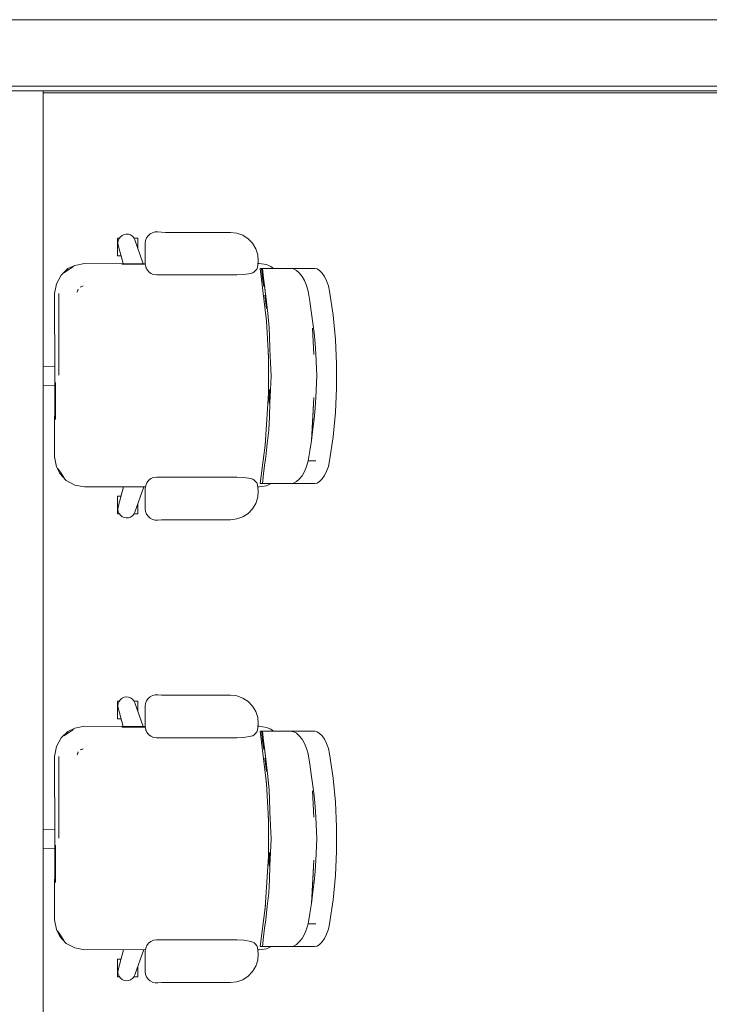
# Model space of a CAD drawing. Header units: millimetres. Extents: x -261 to 187, y -214 to 106.
# Tile 226 of 256: x -190.41 to -188.86, y -152.52 to -150.3. Entities that reach past the tile are written whole.
import ezdxf

# ---------------------------------------------------------------- set-up
doc = ezdxf.new("R2010")
doc.units = ezdxf.units.MM
doc.header["$LTSCALE"] = 0.005
doc.header["$MEASUREMENT"] = 0
for name, color, linetype, lineweight in [('IFC-Elemento de mobília-Contorno', 9, 'Continuous', 5), ('IFC-Laje-Contorno', 9, 'Continuous', 5), ('IFC-Parede padrão-Contorno', 9, 'Continuous', 5), ('IFC-Parede-Contorno', 9, 'Continuous', 5), ('IFC-Viga-Contorno', 9, 'Continuous', 5)]:
    doc.layers.add(name, color=color, linetype=linetype, lineweight=lineweight)

msp = doc.modelspace()

# ---------------------------------------------------------------- linework, layer by layer
at = {"layer": 'IFC-Elemento de mobília-Contorno', "lineweight": 5}
for p, q in [((-190.192, -150.7965), (-190.1912, -150.7965)), ((-190.192, -150.8361), (-190.192, -150.7965)), ((-190.1912, -150.7965), (-190.1889, -150.7965)), ((-190.1906, -150.802), (-190.1887, -150.7973)), ((-190.1889, -150.7965), (-190.1881, -150.7965)), ((-190.1887, -150.7973), (-190.1857, -150.7932)), ((-190.1857, -150.7932), (-190.1818, -150.79)), ((-190.1818, -150.79), (-190.1772, -150.788)), ((-190.1772, -150.788), (-190.1723, -150.7871)), ((-190.1723, -150.7871), (-190.1672, -150.7875)), ((-190.1672, -150.7875), (-190.1625, -150.7892)), ((-190.1625, -150.7892), (-190.1583, -150.792)), ((-190.1583, -150.792), (-190.155, -150.7958)), ((-190.155, -150.7958), (-190.1528, -150.8003)), ((-190.1547, -150.7965), (-190.1529, -150.7965)), ((-190.1529, -150.7965), (-190.1492, -150.7965)), ((-190.1492, -150.7965), (-190.1469, -150.7965)), ((-190.1469, -150.7965), (-190.1461, -150.7965)), ((-190.1461, -150.8194), (-190.1461, -150.7965)), ((-190.1287, -150.8016), (-190.1266, -150.7959)), ((-190.1266, -150.7959), (-190.1232, -150.7909)), ((-190.1232, -150.7909), (-190.1187, -150.7869)), ((-190.1187, -150.7869), (-190.1134, -150.784)), ((-190.1134, -150.784), (-190.1075, -150.7824)), ((-190.1075, -150.7824), (-190.1015, -150.7823)), ((-190.1015, -150.7823), (-190.0927, -150.783)), ((-190.0927, -150.783), (-190.0839, -150.7832)), ((-190.0839, -150.7832), (-189.9373, -150.7832)), ((-189.9373, -150.7832), (-189.9231, -150.7849)), ((-189.9231, -150.7849), (-189.9096, -150.7897)), ((-189.9096, -150.7897), (-189.8975, -150.7975)), ((-189.8975, -150.7975), (-189.8876, -150.8078)), ((-190.1912, -150.807), (-190.1906, -150.802)), ((-190.1912, -150.807), (-190.1905, -150.812)), ((-190.1905, -150.812), (-190.1792, -150.8537)), ((-190.1528, -150.8003), (-190.1342, -150.8538)), ((-190.1294, -150.8076), (-190.1287, -150.8016)), ((-190.1294, -150.8538), (-190.1294, -150.8076)), ((-189.8876, -150.8078), (-189.8802, -150.8201)), ((-189.8802, -150.8201), (-189.8759, -150.8337)), ((-190.192, -150.8361), (-190.1912, -150.8361)), ((-190.1912, -150.8361), (-190.1889, -150.8361)), ((-190.1889, -150.8361), (-190.1853, -150.8361)), ((-190.1853, -150.8361), (-190.184, -150.8361)), ((-189.8759, -150.8337), (-189.8747, -150.848)), ((-190.3192, -150.8795), (-190.3037, -150.8648)), ((-190.3037, -150.8648), (-190.2881, -150.8577)), ((-190.3006, -150.8663), (-190.2913, -150.8602)), ((-190.2881, -150.8577), (-190.2661, -150.8534)), ((-190.2661, -150.8534), (-190.1294, -150.8538)), ((-190.1821, -150.8552), (-190.1292, -150.8552)), ((-190.1294, -150.8538), (-190.1286, -150.8604)), ((-190.1291, -150.863), (-190.1275, -150.863)), ((-190.1286, -150.8604), (-190.126, -150.8665)), ((-189.8783, -150.866), (-189.8768, -150.8622)), ((-189.8768, -150.8622), (-189.8747, -150.848)), ((-189.8755, -150.8534), (-189.8725, -150.8534)), ((-189.8725, -150.8534), (-189.8561, -150.856)), ((-189.8706, -150.8644), (-189.8561, -150.9825)), ((-189.8706, -150.8644), (-189.8699, -150.8644)), ((-189.8699, -150.8644), (-189.8675, -150.8644)), ((-189.8675, -150.8644), (-189.8626, -150.9056)), ((-189.8675, -150.8644), (-189.8649, -150.8864)), ((-189.8675, -150.8644), (-189.8658, -150.8644)), ((-189.8658, -150.8644), (-189.8656, -150.8644)), ((-189.8656, -150.8644), (-189.8653, -150.8644)), ((-189.8656, -150.8644), (-189.8627, -150.8864)), ((-189.8653, -150.8644), (-189.8648, -150.8644)), ((-189.8648, -150.8644), (-189.8613, -150.8644)), ((-189.8613, -150.8644), (-189.855, -150.8644)), ((-189.8561, -150.856), (-189.8466, -150.8599)), ((-189.855, -150.8644), (-189.8457, -150.8644)), ((-189.8466, -150.8599), (-189.8402, -150.8644)), ((-189.8457, -150.8644), (-189.8336, -150.8644)), ((-189.8336, -150.8644), (-189.8188, -150.8644)), ((-189.8188, -150.8644), (-189.8012, -150.8644)), ((-189.8012, -150.8644), (-189.7951, -150.8656)), ((-189.8012, -150.8644), (-189.7472, -150.8644)), ((-189.7951, -150.8656), (-189.7887, -150.8691)), ((-189.7472, -150.8644), (-189.7421, -150.8656)), ((-189.7421, -150.8656), (-189.7366, -150.8692)), ((-190.3294, -150.8991), (-190.3192, -150.8795)), ((-190.3127, -150.8745), (-190.3006, -150.8663)), ((-190.126, -150.8665), (-190.122, -150.8718)), ((-190.122, -150.8718), (-190.1167, -150.8758)), ((-190.1167, -150.8758), (-190.1106, -150.8784)), ((-190.1106, -150.8784), (-190.104, -150.8792)), ((-190.104, -150.8792), (-189.9229, -150.8792)), ((-189.9229, -150.8792), (-189.907, -150.8784)), ((-189.907, -150.8784), (-189.8912, -150.8758)), ((-189.8912, -150.8758), (-189.8872, -150.8745)), ((-189.8872, -150.8745), (-189.8837, -150.8724)), ((-189.8837, -150.8724), (-189.8807, -150.8695)), ((-189.8807, -150.8695), (-189.8783, -150.866)), ((-189.8649, -150.8864), (-189.8626, -150.9056)), ((-189.8627, -150.8864), (-189.8577, -150.9276)), ((-189.8627, -150.8864), (-189.86, -150.9083)), ((-189.7887, -150.8691), (-189.7823, -150.8747)), ((-189.7823, -150.8747), (-189.7761, -150.8824)), ((-189.7761, -150.8824), (-189.7704, -150.8919)), ((-189.7366, -150.8692), (-189.7311, -150.8749)), ((-189.7311, -150.8749), (-189.7257, -150.8827)), ((-189.7257, -150.8827), (-189.7209, -150.8922)), ((-190.3338, -150.921), (-190.3294, -150.8991)), ((-190.276, -150.9067), (-190.2695, -150.904)), ((-190.276, -150.9067), (-190.2728, -150.9054)), ((-190.2728, -150.9054), (-190.2695, -150.904)), ((-189.86, -150.9083), (-189.8577, -150.9276)), ((-189.7704, -150.8919), (-189.7658, -150.9032)), ((-189.7658, -150.9032), (-189.7625, -150.9157)), ((-189.7209, -150.8922), (-189.7168, -150.9034)), ((-189.7168, -150.9034), (-189.714, -150.9157)), ((-190.3338, -150.921), (-190.3331, -151.1052)), ((-190.3242, -151.0551), (-190.3242, -150.921)), ((-190.2832, -150.9177), (-190.2805, -150.9112)), ((-190.2832, -150.9177), (-190.2818, -150.9144)), ((-190.2818, -150.9144), (-190.2805, -150.9112)), ((-189.8602, -150.9248), (-189.8566, -150.9551)), ((-189.8577, -150.9276), (-189.8554, -150.9468)), ((-189.7625, -150.9157), (-189.7586, -150.9383)), ((-189.714, -150.9157), (-189.7061, -150.9699)), ((-189.8554, -150.9468), (-189.8531, -150.9661)), ((-189.7586, -150.9383), (-189.7552, -150.9611)), ((-189.857, -150.9752), (-189.8555, -150.9943)), ((-189.8531, -150.9661), (-189.8507, -150.9897)), ((-189.7552, -150.9611), (-189.7511, -150.9931)), ((-189.7061, -150.9699), (-189.7008, -151.0246)), ((-189.8561, -150.9825), (-189.8516, -151.0641)), ((-189.8508, -150.9853), (-189.8496, -151.0157)), ((-189.7511, -150.9931), (-189.7491, -151.0094)), ((-190.3242, -151.1052), (-190.3242, -151.0051)), ((-189.8496, -151.0157), (-189.8484, -151.0461)), ((-189.7529, -150.9991), (-189.7494, -151.0581)), ((-189.7529, -150.9991), (-189.7511, -151.0286)), ((-189.7491, -151.0094), (-189.7469, -151.0336)), ((-189.7511, -151.0286), (-189.7494, -151.0581)), ((-189.7469, -151.0336), (-189.7447, -151.0579)), ((-189.7008, -151.0246), (-189.6981, -151.0795)), ((-189.8523, -151.0517), (-189.8516, -151.067)), ((-189.8516, -151.0641), (-189.8515, -151.1458)), ((-189.8484, -151.0461), (-189.8472, -151.0765)), ((-189.7447, -151.0579), (-189.7431, -151.1067)), ((-190.36, -151.086), (-190.3332, -151.0851)), ((-189.8472, -151.0765), (-189.846, -151.107)), ((-189.6981, -151.1345), (-189.6981, -151.0795)), ((-190.3338, -151.2893), (-190.3331, -151.1052)), ((-189.8472, -151.1374), (-189.846, -151.107)), ((-189.7447, -151.1554), (-189.7431, -151.1067)), ((-190.36, -151.1279), (-190.3332, -151.1288)), ((-190.332, -151.2053), (-190.332, -151.1213)), ((-189.859, -151.2626), (-189.8515, -151.1458)), ((-189.8506, -151.1678), (-189.8494, -151.1374)), ((-189.8484, -151.1678), (-189.8472, -151.1374)), ((-189.7008, -151.1894), (-189.6981, -151.1345)), ((-189.8496, -151.1982), (-189.8484, -151.1678)), ((-189.7551, -151.2523), (-189.7494, -151.1552)), ((-189.7511, -151.1847), (-189.7494, -151.1552)), ((-189.7469, -151.1797), (-189.7447, -151.1554)), ((-189.8508, -151.2286), (-189.8496, -151.1982)), ((-189.7529, -151.2142), (-189.7511, -151.1847)), ((-189.749, -151.204), (-189.7469, -151.1797)), ((-189.7061, -151.244), (-189.7008, -151.1894)), ((-189.7551, -151.2523), (-189.7529, -151.2142)), ((-189.7551, -151.2523), (-189.7511, -151.2203)), ((-189.7511, -151.2203), (-189.749, -151.204)), ((-189.8545, -151.2589), (-189.8508, -151.2286)), ((-189.8706, -151.3495), (-189.859, -151.2626)), ((-189.86, -151.2699), (-189.8584, -151.2541)), ((-189.8581, -151.2891), (-189.8545, -151.2589)), ((-189.7586, -151.2753), (-189.7551, -151.2523)), ((-189.714, -151.2983), (-189.7061, -151.244)), ((-189.7625, -151.2983), (-189.7586, -151.2753)), ((-190.3338, -151.2893), (-190.3294, -151.3113)), ((-189.8627, -151.3276), (-189.8604, -151.3083)), ((-189.8604, -151.3083), (-189.8581, -151.2891)), ((-189.7658, -151.3108), (-189.7625, -151.2983)), ((-189.7625, -151.2983), (-189.7448, -151.2983)), ((-189.7168, -151.3106), (-189.714, -151.2983)), ((-190.3294, -151.3113), (-190.3224, -151.3269)), ((-190.327, -151.3145), (-190.3209, -151.3237)), ((-190.3224, -151.3269), (-190.3076, -151.3423)), ((-190.3209, -151.3237), (-190.3127, -151.3359)), ((-189.8656, -151.3495), (-189.8627, -151.3276)), ((-189.7823, -151.3392), (-189.7761, -151.3315)), ((-189.7761, -151.3315), (-189.7704, -151.322)), ((-189.7704, -151.322), (-189.7658, -151.3108)), ((-189.7311, -151.339), (-189.7257, -151.3313)), ((-189.7257, -151.3313), (-189.7209, -151.3217)), ((-189.7209, -151.3217), (-189.7168, -151.3106)), ((-190.3076, -151.3423), (-190.2881, -151.3526)), ((-190.2881, -151.3526), (-190.2661, -151.357)), ((-190.1294, -151.3601), (-190.1286, -151.3535)), ((-190.1286, -151.3535), (-190.126, -151.3474)), ((-190.126, -151.3474), (-190.122, -151.3421)), ((-190.122, -151.3421), (-190.1167, -151.3381)), ((-190.1167, -151.3381), (-190.1106, -151.3356)), ((-190.1106, -151.3356), (-190.104, -151.3347)), ((-190.104, -151.3347), (-189.9229, -151.3347)), ((-189.9229, -151.3347), (-189.907, -151.3355)), ((-189.907, -151.3355), (-189.8912, -151.3381)), ((-189.8912, -151.3381), (-189.8872, -151.3394)), ((-189.8872, -151.3394), (-189.8837, -151.3416)), ((-189.8837, -151.3416), (-189.8807, -151.3444)), ((-189.8807, -151.3444), (-189.8783, -151.3479)), ((-189.8783, -151.3479), (-189.8768, -151.3518)), ((-189.8768, -151.3518), (-189.8747, -151.3659)), ((-189.8706, -151.3495), (-189.8699, -151.3495)), ((-189.8699, -151.3495), (-189.8675, -151.3495)), ((-189.8675, -151.3495), (-189.8658, -151.3495)), ((-189.8658, -151.3495), (-189.8656, -151.3495)), ((-189.8656, -151.3495), (-189.8653, -151.3495)), ((-189.8653, -151.3495), (-189.8648, -151.3495)), ((-189.8648, -151.3495), (-189.8613, -151.3495)), ((-189.8613, -151.3495), (-189.855, -151.3495)), ((-189.8561, -151.3544), (-189.8458, -151.3495)), ((-189.855, -151.3495), (-189.8457, -151.3495)), ((-189.8457, -151.3495), (-189.8336, -151.3495)), ((-189.8336, -151.3495), (-189.8188, -151.3495)), ((-189.8188, -151.3495), (-189.8012, -151.3495)), ((-189.8012, -151.3495), (-189.7951, -151.3483)), ((-189.8012, -151.3495), (-189.7472, -151.3495)), ((-189.7951, -151.3483), (-189.7887, -151.3448)), ((-189.7887, -151.3448), (-189.7823, -151.3392)), ((-189.7472, -151.3495), (-189.7421, -151.3483)), ((-189.7421, -151.3483), (-189.7366, -151.3448)), ((-189.7366, -151.3448), (-189.7311, -151.339)), ((-190.2661, -151.357), (-190.129, -151.3565)), ((-190.1905, -151.402), (-190.1783, -151.3567)), ((-190.1528, -151.4136), (-190.133, -151.3565)), ((-190.1294, -151.4063), (-190.1294, -151.3601)), ((-189.8761, -151.3569), (-189.8725, -151.357)), ((-189.8759, -151.3802), (-189.8747, -151.3659)), ((-189.8725, -151.357), (-189.8561, -151.3544)), ((-190.192, -151.4174), (-190.192, -151.3778)), ((-190.192, -151.3778), (-190.1912, -151.3778)), ((-190.1912, -151.3778), (-190.1889, -151.3778)), ((-190.1889, -151.3778), (-190.1853, -151.3778)), ((-190.1853, -151.3778), (-190.184, -151.3778)), ((-190.1461, -151.4174), (-190.1461, -151.3945)), ((-189.8876, -151.4062), (-189.8802, -151.3939)), ((-189.8802, -151.3939), (-189.8759, -151.3802)), ((-190.192, -151.4174), (-190.1912, -151.4174)), ((-190.1912, -151.4069), (-190.1905, -151.402)), ((-190.1912, -151.4069), (-190.1906, -151.412)), ((-190.1912, -151.4174), (-190.1889, -151.4174)), ((-190.1906, -151.412), (-190.1887, -151.4166)), ((-190.1889, -151.4174), (-190.1881, -151.4174)), ((-190.1887, -151.4166), (-190.1857, -151.4207)), ((-190.1583, -151.4219), (-190.155, -151.4181)), ((-190.155, -151.4181), (-190.1528, -151.4136)), ((-190.1547, -151.4174), (-190.1529, -151.4174)), ((-190.1529, -151.4174), (-190.1492, -151.4174)), ((-190.1492, -151.4174), (-190.1469, -151.4174)), ((-190.1469, -151.4174), (-190.1461, -151.4174)), ((-190.1294, -151.4063), (-190.1287, -151.4123)), ((-190.1287, -151.4123), (-190.1266, -151.418)), ((-190.1266, -151.418), (-190.1232, -151.423)), ((-189.9096, -151.4242), (-189.8975, -151.4165)), ((-189.8975, -151.4165), (-189.8876, -151.4062)), ((-190.1857, -151.4207), (-190.1818, -151.4239)), ((-190.1818, -151.4239), (-190.1772, -151.426)), ((-190.1772, -151.426), (-190.1723, -151.4268)), ((-190.1723, -151.4268), (-190.1672, -151.4264)), ((-190.1672, -151.4264), (-190.1625, -151.4247)), ((-190.1625, -151.4247), (-190.1583, -151.4219)), ((-190.1232, -151.423), (-190.1187, -151.4271)), ((-190.1187, -151.4271), (-190.1134, -151.43)), ((-190.1134, -151.43), (-190.1075, -151.4315)), ((-190.1075, -151.4315), (-190.1015, -151.4316)), ((-190.1015, -151.4316), (-190.0927, -151.4309)), ((-190.0927, -151.4309), (-190.0839, -151.4307)), ((-190.0839, -151.4307), (-189.9373, -151.4307)), ((-189.9373, -151.4307), (-189.9231, -151.4291)), ((-189.9231, -151.4291), (-189.9096, -151.4242)), ((-190.192, -151.8394), (-190.1912, -151.8394)), ((-190.192, -151.8791), (-190.192, -151.8394)), ((-190.1912, -151.8394), (-190.1889, -151.8394)), ((-190.1906, -151.8449), (-190.1887, -151.8402)), ((-190.1889, -151.8394), (-190.1881, -151.8394)), ((-190.1887, -151.8402), (-190.1857, -151.8362)), ((-190.1857, -151.8362), (-190.1818, -151.833)), ((-190.1818, -151.833), (-190.1772, -151.8309)), ((-190.1772, -151.8309), (-190.1723, -151.83)), ((-190.1723, -151.83), (-190.1672, -151.8305)), ((-190.1672, -151.8305), (-190.1625, -151.8321)), ((-190.1625, -151.8321), (-190.1583, -151.835)), ((-190.1583, -151.835), (-190.155, -151.8388)), ((-190.155, -151.8388), (-190.1528, -151.8433)), ((-190.1547, -151.8394), (-190.1529, -151.8394)), ((-190.1529, -151.8394), (-190.1492, -151.8394)), ((-190.1492, -151.8394), (-190.1469, -151.8394)), ((-190.1469, -151.8394), (-190.1461, -151.8394)), ((-190.1461, -151.8623), (-190.1461, -151.8394)), ((-190.1287, -151.8445), (-190.1266, -151.8389)), ((-190.1266, -151.8389), (-190.1232, -151.8339)), ((-190.1232, -151.8339), (-190.1187, -151.8298)), ((-190.1187, -151.8298), (-190.1134, -151.8269)), ((-190.1134, -151.8269), (-190.1075, -151.8254)), ((-190.1075, -151.8254), (-190.1015, -151.8253)), ((-190.1015, -151.8253), (-190.0927, -151.8259)), ((-190.0927, -151.8259), (-190.0839, -151.8262)), ((-190.0839, -151.8262), (-189.9373, -151.8262)), ((-189.9373, -151.8262), (-189.9231, -151.8278)), ((-189.9231, -151.8278), (-189.9096, -151.8326)), ((-189.9096, -151.8326), (-189.8975, -151.8404)), ((-189.8975, -151.8404), (-189.8876, -151.8507)), ((-190.1912, -151.8499), (-190.1906, -151.8449)), ((-190.1912, -151.8499), (-190.1905, -151.8549)), ((-190.1905, -151.8549), (-190.1792, -151.8966)), ((-190.1528, -151.8433), (-190.1342, -151.8968)), ((-190.1294, -151.8505), (-190.1287, -151.8445)), ((-190.1294, -151.8968), (-190.1294, -151.8505)), ((-189.8876, -151.8507), (-189.8802, -151.863)), ((-189.8802, -151.863), (-189.8759, -151.8767)), ((-190.192, -151.8791), (-190.1912, -151.8791)), ((-190.1912, -151.8791), (-190.1889, -151.8791)), ((-190.1889, -151.8791), (-190.1853, -151.8791)), ((-190.1853, -151.8791), (-190.184, -151.8791)), ((-189.8759, -151.8767), (-189.8747, -151.8909)), ((-190.3192, -151.9225), (-190.3037, -151.9077)), ((-190.3037, -151.9077), (-190.2881, -151.9007)), ((-190.3006, -151.9093), (-190.2913, -151.9031)), ((-190.2881, -151.9007), (-190.2661, -151.8963)), ((-190.2661, -151.8963), (-190.1294, -151.8968)), ((-190.1821, -151.8981), (-190.1292, -151.8981)), ((-190.1294, -151.8968), (-190.1286, -151.9034)), ((-190.1291, -151.9059), (-190.1275, -151.9059)), ((-190.1286, -151.9034), (-190.126, -151.9095)), ((-189.8783, -151.909), (-189.8768, -151.9051)), ((-189.8768, -151.9051), (-189.8747, -151.8909)), ((-189.8755, -151.8963), (-189.8725, -151.8963)), ((-189.8725, -151.8963), (-189.8561, -151.8989)), ((-189.8706, -151.9073), (-189.8561, -152.0254)), ((-189.8706, -151.9073), (-189.8699, -151.9073)), ((-189.8699, -151.9073), (-189.8675, -151.9073)), ((-189.8675, -151.9073), (-189.8626, -151.9485)), ((-189.8675, -151.9073), (-189.8649, -151.9293)), ((-189.8675, -151.9073), (-189.8658, -151.9073)), ((-189.8658, -151.9073), (-189.8656, -151.9073)), ((-189.8656, -151.9073), (-189.8653, -151.9073)), ((-189.8656, -151.9073), (-189.8627, -151.9293)), ((-189.8653, -151.9073), (-189.8648, -151.9073)), ((-189.8648, -151.9073), (-189.8613, -151.9073)), ((-189.8613, -151.9073), (-189.855, -151.9073)), ((-189.8561, -151.8989), (-189.8466, -151.9028)), ((-189.855, -151.9073), (-189.8457, -151.9073)), ((-189.8466, -151.9028), (-189.8402, -151.9073)), ((-189.8457, -151.9073), (-189.8336, -151.9073)), ((-189.8336, -151.9073), (-189.8188, -151.9073)), ((-189.8188, -151.9073), (-189.8012, -151.9073)), ((-189.8012, -151.9073), (-189.7951, -151.9085)), ((-189.8012, -151.9073), (-189.7472, -151.9073)), ((-189.7472, -151.9073), (-189.7421, -151.9085)), ((-190.3294, -151.942), (-190.3192, -151.9225)), ((-190.3127, -151.9174), (-190.3006, -151.9093)), ((-190.126, -151.9095), (-190.122, -151.9147)), ((-190.122, -151.9147), (-190.1167, -151.9188)), ((-190.1167, -151.9188), (-190.1106, -151.9213)), ((-190.1106, -151.9213), (-190.104, -151.9222)), ((-190.104, -151.9222), (-189.9229, -151.9222)), ((-189.9229, -151.9222), (-189.907, -151.9213)), ((-189.907, -151.9213), (-189.8912, -151.9188)), ((-189.8912, -151.9188), (-189.8872, -151.9174)), ((-189.8872, -151.9174), (-189.8837, -151.9153)), ((-189.8837, -151.9153), (-189.8807, -151.9124)), ((-189.8807, -151.9124), (-189.8783, -151.909)), ((-189.8649, -151.9293), (-189.8626, -151.9485)), ((-189.8627, -151.9293), (-189.8577, -151.9705)), ((-189.8627, -151.9293), (-189.86, -151.9513)), ((-189.7951, -151.9085), (-189.7887, -151.912)), ((-189.7887, -151.912), (-189.7823, -151.9177)), ((-189.7823, -151.9177), (-189.7761, -151.9253)), ((-189.7761, -151.9253), (-189.7704, -151.9349)), ((-189.7421, -151.9085), (-189.7366, -151.9121)), ((-189.7366, -151.9121), (-189.7311, -151.9179)), ((-189.7311, -151.9179), (-189.7257, -151.9256)), ((-189.7257, -151.9256), (-189.7209, -151.9352)), ((-190.3338, -151.964), (-190.3294, -151.942)), ((-190.276, -151.9496), (-190.2695, -151.9469)), ((-190.276, -151.9496), (-190.2728, -151.9483)), ((-190.2728, -151.9483), (-190.2695, -151.9469)), ((-189.86, -151.9513), (-189.8577, -151.9705)), ((-189.7704, -151.9349), (-189.7658, -151.9461)), ((-189.7658, -151.9461), (-189.7625, -151.9586)), ((-189.7209, -151.9352), (-189.7168, -151.9463)), ((-189.7168, -151.9463), (-189.714, -151.9586)), ((-190.3338, -151.964), (-190.3331, -152.1481)), ((-190.3242, -152.0981), (-190.3242, -151.964)), ((-190.2832, -151.9607), (-190.2805, -151.9541)), ((-190.2832, -151.9607), (-190.2818, -151.9573)), ((-190.2818, -151.9573), (-190.2805, -151.9541)), ((-189.8602, -151.9678), (-189.8566, -151.998)), ((-189.8577, -151.9705), (-189.8554, -151.9898)), ((-189.7625, -151.9586), (-189.7586, -151.9813)), ((-189.714, -151.9586), (-189.7061, -152.0128)), ((-189.8554, -151.9898), (-189.8531, -152.009)), ((-189.7586, -151.9813), (-189.7552, -152.004)), ((-189.857, -152.0181), (-189.8555, -152.0372)), ((-189.8531, -152.009), (-189.8507, -152.0326)), ((-189.7552, -152.004), (-189.7511, -152.036)), ((-189.7061, -152.0128), (-189.7008, -152.0675)), ((-189.8561, -152.0254), (-189.8516, -152.107)), ((-189.8508, -152.0282), (-189.8496, -152.0586)), ((-189.7511, -152.036), (-189.7491, -152.0523)), ((-190.3242, -152.1481), (-190.3242, -152.048)), ((-189.8496, -152.0586), (-189.8484, -152.0891)), ((-189.7529, -152.042), (-189.7494, -152.101)), ((-189.7529, -152.042), (-189.7511, -152.0715)), ((-189.7491, -152.0523), (-189.7469, -152.0766)), ((-189.7511, -152.0715), (-189.7494, -152.101)), ((-189.7469, -152.0766), (-189.7447, -152.1009)), ((-189.7008, -152.0675), (-189.6981, -152.1224)), ((-189.8523, -152.0946), (-189.8516, -152.1099)), ((-189.8516, -152.107), (-189.8515, -152.1888)), ((-189.8484, -152.0891), (-189.8472, -152.1195)), ((-189.7447, -152.1009), (-189.7431, -152.1496)), ((-190.36, -152.129), (-190.3332, -152.128)), ((-189.8472, -152.1195), (-189.846, -152.1499)), ((-189.6981, -152.1774), (-189.6981, -152.1224)), ((-190.3338, -152.3322), (-190.3331, -152.1481)), ((-189.8472, -152.1803), (-189.846, -152.1499)), ((-189.7447, -152.1983), (-189.7431, -152.1496)), ((-190.36, -152.1708), (-190.3332, -152.1718)), ((-190.332, -152.2482), (-190.332, -152.1642)), ((-189.859, -152.3056), (-189.8515, -152.1888)), ((-189.8506, -152.2107), (-189.8494, -152.1803)), ((-189.8484, -152.2107), (-189.8472, -152.1803)), ((-189.7008, -152.2323), (-189.6981, -152.1774)), ((-189.8496, -152.2412), (-189.8484, -152.2107)), ((-189.7551, -152.2952), (-189.7494, -152.1982)), ((-189.7511, -152.2277), (-189.7494, -152.1982)), ((-189.7469, -152.2226), (-189.7447, -152.1983)), ((-189.8508, -152.2716), (-189.8496, -152.2412)), ((-189.7529, -152.2572), (-189.7511, -152.2277)), ((-189.749, -152.2469), (-189.7469, -152.2226)), ((-189.7061, -152.287), (-189.7008, -152.2323)), ((-189.7551, -152.2952), (-189.7529, -152.2572)), ((-189.7551, -152.2952), (-189.7511, -152.2632)), ((-189.7511, -152.2632), (-189.749, -152.2469)), ((-189.8545, -152.3018), (-189.8508, -152.2716)), ((-189.8706, -152.3925), (-189.859, -152.3056)), ((-189.86, -152.3128), (-189.8584, -152.297)), ((-189.8581, -152.332), (-189.8545, -152.3018)), ((-189.7586, -152.3182), (-189.7551, -152.2952)), ((-189.714, -152.3412), (-189.7061, -152.287)), ((-189.7625, -152.3412), (-189.7586, -152.3182)), ((-190.3338, -152.3322), (-190.3294, -152.3542)), ((-189.8627, -152.3705), (-189.8604, -152.3513)), ((-189.8604, -152.3513), (-189.8581, -152.332)), ((-189.7658, -152.3537), (-189.7625, -152.3412)), ((-189.7625, -152.3412), (-189.7448, -152.3412)), ((-189.7168, -152.3535), (-189.714, -152.3412)), ((-190.3294, -152.3542), (-190.3224, -152.3698)), ((-190.327, -152.3574), (-190.3209, -152.3667)), ((-190.3224, -152.3698), (-190.3076, -152.3853)), ((-190.3209, -152.3667), (-190.3127, -152.3788)), ((-189.8656, -152.3925), (-189.8627, -152.3705)), ((-189.7761, -152.3745), (-189.7704, -152.3649)), ((-189.7704, -152.3649), (-189.7658, -152.3537)), ((-189.7311, -152.382), (-189.7257, -152.3742)), ((-189.7257, -152.3742), (-189.7209, -152.3646)), ((-189.7209, -152.3646), (-189.7168, -152.3535)), ((-190.3076, -152.3853), (-190.2881, -152.3956)), ((-190.2881, -152.3956), (-190.2661, -152.3999)), ((-190.1294, -152.403), (-190.1286, -152.3964)), ((-190.1286, -152.3964), (-190.126, -152.3903)), ((-190.126, -152.3903), (-190.122, -152.3851)), ((-190.122, -152.3851), (-190.1167, -152.381)), ((-190.1167, -152.381), (-190.1106, -152.3785)), ((-190.1106, -152.3785), (-190.104, -152.3776)), ((-190.104, -152.3776), (-189.9229, -152.3776)), ((-189.9229, -152.3776), (-189.907, -152.3785)), ((-189.907, -152.3785), (-189.8912, -152.3811)), ((-189.8912, -152.3811), (-189.8872, -152.3824)), ((-189.8872, -152.3824), (-189.8837, -152.3845)), ((-189.8837, -152.3845), (-189.8807, -152.3874)), ((-189.8807, -152.3874), (-189.8783, -152.3908)), ((-189.8783, -152.3908), (-189.8768, -152.3947)), ((-189.8768, -152.3947), (-189.8747, -152.4089)), ((-189.8706, -152.3925), (-189.8699, -152.3925)), ((-189.8699, -152.3925), (-189.8675, -152.3925)), ((-189.8675, -152.3925), (-189.8658, -152.3925)), ((-189.8658, -152.3925), (-189.8656, -152.3925)), ((-189.8656, -152.3925), (-189.8653, -152.3925)), ((-189.8653, -152.3925), (-189.8648, -152.3925)), ((-189.8648, -152.3925), (-189.8613, -152.3925)), ((-189.8613, -152.3925), (-189.855, -152.3925)), ((-189.8561, -152.3973), (-189.8458, -152.3925)), ((-189.855, -152.3925), (-189.8457, -152.3925)), ((-189.8457, -152.3925), (-189.8336, -152.3925)), ((-189.8336, -152.3925), (-189.8188, -152.3925)), ((-189.8188, -152.3925), (-189.8012, -152.3925)), ((-189.8012, -152.3925), (-189.7951, -152.3913)), ((-189.8012, -152.3925), (-189.7472, -152.3925)), ((-189.7951, -152.3913), (-189.7887, -152.3878)), ((-189.7887, -152.3878), (-189.7823, -152.3821)), ((-189.7823, -152.3821), (-189.7761, -152.3745)), ((-189.7472, -152.3925), (-189.7421, -152.3913)), ((-189.7421, -152.3913), (-189.7366, -152.3877)), ((-189.7366, -152.3877), (-189.7311, -152.382)), ((-190.2661, -152.3999), (-190.129, -152.3995)), ((-190.1905, -152.4449), (-190.1783, -152.3996)), ((-190.1528, -152.4565), (-190.133, -152.3995)), ((-190.1294, -152.4493), (-190.1294, -152.403)), ((-189.8761, -152.3999), (-189.8725, -152.3999)), ((-189.8759, -152.4231), (-189.8747, -152.4089)), ((-189.8725, -152.3999), (-189.8561, -152.3973)), ((-190.192, -152.4604), (-190.192, -152.4207)), ((-190.192, -152.4207), (-190.1912, -152.4207)), ((-190.1912, -152.4207), (-190.1889, -152.4207)), ((-190.1889, -152.4207), (-190.1853, -152.4207)), ((-190.1853, -152.4207), (-190.184, -152.4207)), ((-190.1461, -152.4604), (-190.1461, -152.4375)), ((-189.8876, -152.4491), (-189.8802, -152.4368)), ((-189.8802, -152.4368), (-189.8759, -152.4231)), ((-190.192, -152.4604), (-190.1912, -152.4604)), ((-190.1912, -152.4499), (-190.1905, -152.4449)), ((-190.1912, -152.4499), (-190.1906, -152.4549)), ((-190.1912, -152.4604), (-190.1889, -152.4604)), ((-190.1906, -152.4549), (-190.1887, -152.4596)), ((-190.1889, -152.4604), (-190.1881, -152.4604)), ((-190.1887, -152.4596), (-190.1857, -152.4636)), ((-190.1583, -152.4648), (-190.155, -152.461)), ((-190.155, -152.461), (-190.1528, -152.4565)), ((-190.1547, -152.4604), (-190.1529, -152.4604)), ((-190.1529, -152.4604), (-190.1492, -152.4604)), ((-190.1492, -152.4604), (-190.1469, -152.4604)), ((-190.1469, -152.4604), (-190.1461, -152.4604)), ((-190.1294, -152.4493), (-190.1287, -152.4553)), ((-190.1287, -152.4553), (-190.1266, -152.4609)), ((-190.1266, -152.4609), (-190.1232, -152.4659)), ((-189.9096, -152.4672), (-189.8975, -152.4594)), ((-189.8975, -152.4594), (-189.8876, -152.4491)), ((-190.1857, -152.4636), (-190.1818, -152.4668)), ((-190.1818, -152.4668), (-190.1772, -152.4689)), ((-190.1772, -152.4689), (-190.1723, -152.4698)), ((-190.1723, -152.4698), (-190.1672, -152.4693)), ((-190.1672, -152.4693), (-190.1625, -152.4677)), ((-190.1625, -152.4677), (-190.1583, -152.4648)), ((-190.1232, -152.4659), (-190.1187, -152.47)), ((-190.1187, -152.47), (-190.1134, -152.4729)), ((-190.1134, -152.4729), (-190.1075, -152.4744)), ((-190.1075, -152.4744), (-190.1015, -152.4745)), ((-190.1015, -152.4745), (-190.0927, -152.4739)), ((-190.0927, -152.4739), (-190.0839, -152.4737)), ((-190.0839, -152.4737), (-189.9373, -152.4737)), ((-189.9373, -152.4737), (-189.9231, -152.472)), ((-189.9231, -152.472), (-189.9096, -152.4672))]:
    msp.add_line(p, q, dxfattribs=at)
at = {"layer": 'IFC-Laje-Contorno', "lineweight": 5}
for p, q in [((-190.1236, -150.3041), (-189.3467, -150.3041)), ((-190.36, -154.7347), (-190.36, -150.464))]:
    msp.add_line(p, q, dxfattribs=at)
at = {"layer": 'IFC-Parede padrão-Contorno', "lineweight": 5}
for p, q in [((-190.9626, -150.3041), (-189.871, -150.3041)), ((-189.871, -150.3041), (-187.4349, -150.3041)), ((-190.9626, -150.454), (-189.871, -150.454)), ((-189.3467, -150.454), (-187.4349, -150.454))]:
    msp.add_line(p, q, dxfattribs=at)
at = {"layer": 'IFC-Parede-Contorno', "lineweight": 5}
for p, q in [((-190.9098, -150.464), (-190.0907, -150.464)), ((-190.0954, -150.454), (-189.3467, -150.454)), ((-190.0907, -150.464), (-188.0944, -150.464))]:
    msp.add_line(p, q, dxfattribs=at)
at = {"layer": 'IFC-Viga-Contorno', "lineweight": 5}
msp.add_line((-190.36, -150.4691), (-187.9843, -150.4691), dxfattribs=at)

doc.saveas('drawing.dxf')
